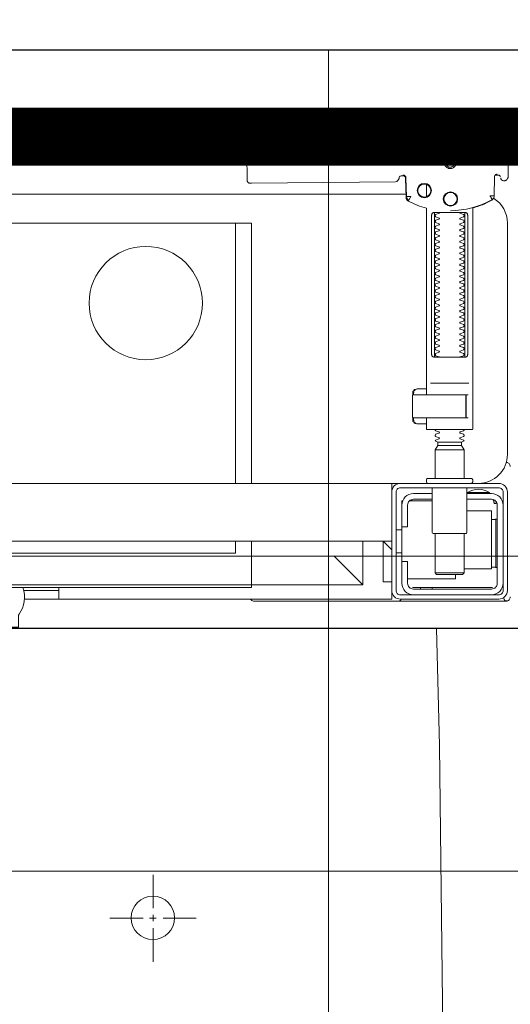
# Model space of a CAD drawing. Header units: millimetres. Extents: x 28291 to 177760, y -399809 to -170937.
# Tile 155 of 256: x 51629 to 51646, y -194685 to -194651. Entities that reach past the tile are written whole.
import ezdxf

# ---------------------------------------------------------------- set-up
doc = ezdxf.new("R2010")
doc.units = ezdxf.units.MM
doc.linetypes.add('CARKOVANA', pattern=[7.5, 5, -2.5])
doc.linetypes.add('HIDDEN2', pattern=[4.7625, 3.175, -1.5875])
doc.layers.get('0').update_dxf_attribs({"lineweight": 0})
for name, color, linetype, lineweight in [('!! 0_ Istn-sciany', 3, 'Continuous', 30), ('!! 2_POSADZKI COKOŁY', 170, 'Continuous', 0), ('!! 2_posadzki gres sanit 2', 244, 'Continuous', 9), ('!! 2_wypos-sanitarne', 240, 'Continuous', 9), ('!! wymiary osi', 250, 'Continuous', 9)]:
    doc.layers.add(name, color=color, linetype=linetype, lineweight=lineweight)
doc.layers.add('!! 1_Wyburzenia', color=252, linetype='CARKOVANA', lineweight=13, true_color=0x696969)
doc.layers.add('!! 2 ZABUDOWA GK-MDF', color=7, linetype='Continuous', lineweight=13, true_color=0x7a7a7a)
doc.layers.add('!! 2_WYBURZENIA DO REMONTU', color=7, linetype='Continuous', lineweight=0, true_color=0x4d4d4d, plot=False)
doc.layers.add('!!_@ wypos sanit nd', color=7, linetype='Continuous', lineweight=0, plot=False)
doc.styles.add('TXT', font='simplex.shx')
doc.dimstyles.new('DIM50', dxfattribs={"dimscale": 5, "dimtxt": 2.5, "dimasz": 1.5, "dimexe": 0, "dimexo": 0, "dimgap": 0.5, "dimtad": 1, "dimdec": 4, "dimrnd": 0.5, "dimdsep": 46, "dimtxsty": 'TXT', "dimblk1": 'TICK1', "dimblk2": 'TICK1', "dimsah": 1, "dimcen": 0, "dimse1": 1, "dimse2": 1, "dimclrd": 1, "dimclre": 7, "dimclrt": 9, "dimadec": 0, "dimazin": 0, "dimtfac": 1, "dimtdec": 4, "dimtmove": 2, "dimatfit": 3, "dimldrblk": 'TICK1', "dimfxl": 1, "dimtolj": 1, "dimarcsym": 0})

# ---------------------------------------------------------------- blocks, each defined once
blk = doc.blocks.new('A$C351F644B')
for p, q in [((13.073, 19.983), (-13.073, 19.983)), ((-20, 17.5), (20, 17.5)), ((20, 0), (-20, 0))]:
    blk.add_line(p, q)
blk.add_circle((0, 8.75), 1.959)
blk = doc.blocks.new('A$Cff2eaf8b')
for points in [[(0.19864, 0.08252), (0.11173, 0.08169)], [(0.20013, 0.08252), (0.20025, 0.07353)], [(0.16386, 0.07389), (0.16409, 0.07384), (0.16425, 0.07378), (0.1644, 0.07368), (0.16452, 0.07356), (0.16463, 0.07342), (0.16471, 0.07326), (0.16476, 0.07309), (0.16478, 0.07292), (0.16496, 0.06636), (0.16497, 0.06624), (0.16498, 0.06614), (0.165, 0.06604), (0.16503, 0.06594), (0.16507, 0.06584), (0.16511, 0.06575), (0.16516, 0.06566), (0.16521, 0.06557), (0.16527, 0.06549), (0.16534, 0.0654), (0.16542, 0.06533), (0.1655, 0.06526), (0.16558, 0.06519), (0.16567, 0.06513), (0.16576, 0.06508), (0.16651, 0.0647), (0.16726, 0.06433), (0.16803, 0.06399), (0.16881, 0.06367), (0.1696, 0.06337), (0.17039, 0.06309), (0.17119, 0.06284), (0.172, 0.0626), (0.172, -0.00186)], [(0.1651, 0.06653), (0.16492, 0.07312), (0.1649, 0.07329), (0.16485, 0.07345), (0.16478, 0.07361), (0.16467, 0.07374), (0.16455, 0.07386), (0.16441, 0.07396), (0.16425, 0.07403), (0.16409, 0.07408), (0.16391, 0.07409)], [(0.19757, 0.07355), (0.19749, 0.07368), (0.19738, 0.0738), (0.19726, 0.0739), (0.19713, 0.07399), (0.19698, 0.07405), (0.19683, 0.07408), (0.19667, 0.07409), (0.19577, 0.07408)], [(0.172, 0.07087), (0.172, 0.06656)], [(0.16493, 0.0675), (-0.16477, 0.0675)], [(0.17483, 0.06014), (0.17483, 0.01214)], [(0.18523, 0.01214), (0.18523, 0.06014)], [(-0.11847, -0.0325), (-0.11847, 0.0575), (0.11153, 0.0575), (0.11153, -0.0325)], [(0.10602, 0.0575), (0.10602, -0.0325)], [(0.16811, -0.00015), (0.16776, -0.00056), (0.16776, -0.00022), (0.16779, -0.00011), (0.16786, -0.00004), (0.16797, 0), (0.1681, 0.00001), (0.16822, 0.00001), (0.16841, 0.00003), (0.16887, 0.00014), (0.172, 0.00014)], [(0.16848, 0.00006), (0.16856, 0.00012), (0.16876, 0.00014)], [(0.18662, 0.00214), (0.17345, 0.00214)], [(0.16732, -0.0019), (0.16732, -0.00074), (0.16736, -0.00062), (0.16746, -0.00054), (0.16767, -0.00049)], [(0.16751, -0.00165), (0.16754, -0.00139), (0.16766, -0.00086)], [(0.17371, -0.00186), (0.18481, -0.00186), (0.18637, -0.00186)], [(0.16767, -0.01124), (0.16755, -0.01122), (0.16746, -0.01119), (0.16737, -0.01112), (0.16732, -0.01098), (0.16732, -0.00983)], [(0.16766, -0.01087), (0.16754, -0.01033), (0.16751, -0.01008)], [(0.18558, -0.00986), (0.18637, -0.00986)], [(0.172, -0.01186), (0.16887, -0.01186), (0.16841, -0.01176), (0.16831, -0.01174), (0.16819, -0.01174), (0.16806, -0.01173), (0.16794, -0.01172), (0.16783, -0.01166), (0.16776, -0.01151), (0.16776, -0.01117), (0.16811, -0.01157)], [(0.16876, -0.01186), (0.16866, -0.01186), (0.16848, -0.01178)], [(0.1759, -0.0183), (0.1841, -0.0183)], [(0.1841, -0.01936), (0.1759, -0.01936)], [(0.185, -0.02092), (0.175, -0.02092)], [(0.19962, -0.02522), (0.19976, -0.02523), (0.19987, -0.02526), (0.20001, -0.0253)], [(-0.16, -0.0355), (-0.16, -0.0325), (0.16, -0.0325), (0.16, -0.0355)], [(0.16, -0.0485), (0.16, -0.0365)], [(0.1635, -0.0475), (0.1635, -0.04)], [(0.174, -0.0385), (0.16618, -0.0385)], [(0.167, -0.03806), (0.16693, -0.03815), (0.16687, -0.03825), (0.16681, -0.03837), (0.16675, -0.0385)], [(0.19499, -0.03806), (0.19506, -0.03814), (0.19512, -0.03823), (0.19517, -0.03833), (0.19521, -0.03842), (0.19525, -0.03853), (0.19528, -0.03863), (0.19531, -0.03874), (0.19533, -0.03885), (0.19535, -0.03896), (0.19537, -0.03907), (0.19538, -0.03917), (0.19539, -0.03927), (0.19537, -0.03937), (0.19547, -0.0394), (0.19557, -0.0394), (0.19567, -0.0394), (0.19578, -0.0394), (0.19589, -0.0394), (0.19612, -0.0394), (0.19616, -0.0393), (0.19615, -0.03919), (0.19613, -0.03907), (0.19609, -0.03894), (0.19605, -0.03882), (0.19594, -0.03861)], [(0.186, -0.042), (0.1945, -0.042), (0.1945, -0.062), (0.185, -0.062)], [(0.19591, -0.04489), (0.19602, -0.04489), (0.19615, -0.04489), (0.19632, -0.04489), (0.1965, -0.04489)], [(0.1615, -0.0485), (0.1635, -0.0485)], [(0.175, -0.0498), (0.175, -0.06346), (0.1755, -0.06396), (0.1845, -0.06396), (0.185, -0.06346), (0.185, -0.0498)], [(0.16, -0.0555), (0.157, -0.0525), (0.16, -0.0525), (-0.16, -0.0525), (-0.157, -0.0525), (-0.16, -0.0555)], [(0.10602, -0.0525), (0.10602, -0.05658), (-0.11847, -0.05658)], [(0.11153, -0.0525), (0.11153, -0.0675), (0.15, -0.0675)], [(0.14, -0.0575), (0.15, -0.0675), (0.15, -0.0525)], [(0.16, -0.0665), (0.157, -0.0665), (0.157, -0.0525)], [(0.1615, -0.0565), (0.1635, -0.0565)], [(0.1655, -0.0655), (0.182, -0.0655), (0.182, -0.06396)], [(0.185, -0.06346), (0.175, -0.06346)], [(0.1965, -0.06151), (0.19632, -0.06151), (0.19615, -0.06151), (0.19602, -0.06151), (0.19591, -0.06151)], [(0.03283, -0.0695), (0.045, -0.0695)], [(0.16, -0.0695), (0.16, -0.0725), (0.03305, -0.0725)], [(0.045, -0.0685), (0.045, -0.0725)], [(0.16721, -0.0685), (0.19466, -0.0685), (0.19478, -0.0685)], [(0.17, -0.069), (0.17, -0.0685)], [(0.174, -0.069), (0.174, -0.0685)]]:
    blk.add_lwpolyline(points)
for points in [[(0.16424, 0.07378), (0.16327, 0.07377), (0.16304, 0.07374), (0.16282, 0.07366), (0.16262, 0.07353), (0.16265, 0.07357), (0.16258, 0.07337), (0.16257, 0.07317, -0.157432), (0.16238, 0.07258), (0.1621, 0.07218, -0.241147), (0.16129, 0.07175), (0.1115, 0.07128), (0.11133, 0.07127), (0.11119, 0.07127), (0.11107, 0.07127), (0.11094, 0.07128), (0.11078, 0.0713), (0.11062, 0.07135), (0.11047, 0.07143), (0.11033, 0.07153), (0.11022, 0.07165), (0.11012, 0.07179), (0.11005, 0.07194), (0.11001, 0.0721), (0.10999, 0.07227), (0.10995, 0.08127), (0.11022, 0.08166)], [(0.19647, 0.0744), (0.19626, 0.07438), (0.19604, 0.0743), (0.19585, 0.07417), (0.19566, 0.07396, 0.132231), (0.19551, 0.07346), (0.19546, 0.06691)], [(0.19768, 0.0731, 0.415336), (0.19869, 0.07211)], [(0.19885, 0.07212), (0.19898, 0.07212), (0.19912, 0.07213), (0.19927, 0.07216), (0.1994, 0.07222), (0.19953, 0.07229), (0.19965, 0.07238), (0.19975, 0.07248), (0.20007, 0.07294, 0.158481), (0.20025, 0.07353)], [(0.18031, 0.06175, 0.125713), (0.19466, 0.06556, 0.121439), (0.19519, 0.06605, -0.262119), (0.2, 0.0575), (0.2, -0.0225, -0.414214), (0.19, -0.0325), (0.18751, -0.0325, 0.405519), (0.188, -0.032), (0.188, -0.0313, 0.414214), (0.1875, -0.0308), (0.1725, -0.0308, 0.414214), (0.172, -0.0313), (0.172, -0.032, 0.405519), (0.17249, -0.0325, 0.001664), (0.15993, -0.0325)], [(0.172, -0.00986), (0.172, -0.01366, 0.414214), (0.1722, -0.01386), (0.18462, -0.01386), (0.1878, -0.01386, 0.414214), (0.188, -0.01366), (0.188, 0.06267), (0.18885, 0.06292), (0.18969, 0.06319), (0.19052, 0.0635), (0.19134, 0.06382), (0.19215, 0.06417), (0.19295, 0.06454), (0.19374, 0.06494), (0.19456, 0.06538), (0.19464, 0.06544), (0.19473, 0.0655), (0.19481, 0.06557), (0.19488, 0.06564), (0.19495, 0.06572), (0.19502, 0.06581)], [(0.17647, 0.01114, 0.182836), (0.17636, 0.01123), (0.17515, 0.01163, 0.050055), (0.175, 0.0119), (0.175, 0.01218, 0.050055), (0.17515, 0.01244), (0.17636, 0.01285, 0.719897), (0.17636, 0.01323), (0.17515, 0.01363, 0.050055), (0.175, 0.0139), (0.175, 0.01418, 0.050055), (0.17515, 0.01444), (0.17636, 0.01485, 0.719897), (0.17636, 0.01523), (0.17515, 0.01563, 0.050055), (0.175, 0.0159), (0.175, 0.01618, 0.050055), (0.17515, 0.01644), (0.17636, 0.01685, 0.719897), (0.17636, 0.01723), (0.17515, 0.01763, 0.050055), (0.175, 0.0179), (0.175, 0.01818, 0.050055), (0.17515, 0.01844), (0.17636, 0.01885, 0.719897), (0.17636, 0.01923), (0.17515, 0.01963, 0.050055), (0.175, 0.0199), (0.175, 0.02018, 0.050055), (0.17515, 0.02044), (0.17636, 0.02085, 0.719897), (0.17636, 0.02123), (0.17515, 0.02163, 0.050055), (0.175, 0.0219), (0.175, 0.02218, 0.050055), (0.17515, 0.02244), (0.17636, 0.02285, 0.719897), (0.17636, 0.02323), (0.17515, 0.02363, 0.050055), (0.175, 0.0239), (0.175, 0.02418, 0.050055), (0.17515, 0.02444), (0.17636, 0.02485, 0.719897), (0.17636, 0.02523), (0.17515, 0.02563, 0.050055), (0.175, 0.0259), (0.175, 0.02618, 0.050055), (0.17515, 0.02644), (0.17636, 0.02685, 0.719897), (0.17636, 0.02723), (0.17515, 0.02763, 0.050055), (0.175, 0.0279), (0.175, 0.02818, 0.050055), (0.17515, 0.02844), (0.17636, 0.02885, 0.719897), (0.17636, 0.02923), (0.17515, 0.02963, 0.050055), (0.175, 0.0299), (0.175, 0.03018, 0.050055), (0.17515, 0.03044), (0.17636, 0.03085, 0.719897), (0.17636, 0.03123), (0.17515, 0.03163, 0.050055), (0.175, 0.0319), (0.175, 0.03218, 0.050055), (0.17515, 0.03244), (0.17636, 0.03285, 0.719897), (0.17636, 0.03323), (0.17515, 0.03363, 0.050055), (0.175, 0.0339), (0.175, 0.03418, 0.050055), (0.17515, 0.03444), (0.17636, 0.03485, 0.719897), (0.17636, 0.03523), (0.17515, 0.03563, 0.050055), (0.175, 0.0359), (0.175, 0.03618, 0.050055), (0.17515, 0.03644), (0.17636, 0.03685, 0.719897), (0.17636, 0.03723), (0.17515, 0.03763, 0.050055), (0.175, 0.0379), (0.175, 0.03818, 0.050055), (0.17515, 0.03844), (0.17636, 0.03885, 0.719897), (0.17636, 0.03923), (0.17515, 0.03963, 0.050055), (0.175, 0.0399), (0.175, 0.04018, 0.050055), (0.17515, 0.04044), (0.17636, 0.04085, 0.719897), (0.17636, 0.04123), (0.17515, 0.04163, 0.050055), (0.175, 0.0419), (0.175, 0.04218, 0.050055), (0.17515, 0.04244), (0.17636, 0.04285, 0.719897), (0.17636, 0.04323), (0.17515, 0.04363, 0.050055), (0.175, 0.0439), (0.175, 0.04418, 0.050055), (0.17515, 0.04444), (0.17636, 0.04485, 0.719897), (0.17636, 0.04523), (0.17515, 0.04563, 0.050055), (0.175, 0.0459), (0.175, 0.04618, 0.050055), (0.17515, 0.04644), (0.17636, 0.04685, 0.719897), (0.17636, 0.04723), (0.17515, 0.04763, 0.050055), (0.175, 0.0479), (0.175, 0.04818, 0.050055), (0.17515, 0.04844), (0.17636, 0.04885, 0.719897), (0.17636, 0.04923), (0.17515, 0.04963, 0.050055), (0.175, 0.0499), (0.175, 0.05018, 0.050055), (0.17515, 0.05044), (0.17636, 0.05085, 0.719897), (0.17636, 0.05123), (0.17515, 0.05163, 0.050055), (0.175, 0.0519), (0.175, 0.05218, 0.050055), (0.17515, 0.05244), (0.17636, 0.05285, 0.719897), (0.17636, 0.05323), (0.17515, 0.05363, 0.050055), (0.175, 0.0539), (0.175, 0.05418, 0.050055), (0.17515, 0.05444), (0.17636, 0.05485, 0.719897), (0.17636, 0.05523), (0.17515, 0.05563, 0.050055), (0.175, 0.0559), (0.175, 0.05618, 0.050055), (0.17515, 0.05644), (0.17636, 0.05685, 0.719897), (0.17636, 0.05723), (0.17515, 0.05763, 0.050055), (0.175, 0.0579), (0.175, 0.05818, 0.050055), (0.17515, 0.05844), (0.17636, 0.05885, 0.719897), (0.17636, 0.05923), (0.17515, 0.05963, 0.050055), (0.175, 0.0599), (0.175, 0.06018, 0.050055), (0.17515, 0.06044), (0.17636, 0.06085, 0.474594), (0.17647, 0.06114)], [(0.18353, 0.06114, 0.474594), (0.18364, 0.06085), (0.18485, 0.06044, 0.050055), (0.185, 0.06018), (0.185, 0.0599, 0.050055), (0.18485, 0.05963), (0.18364, 0.05923, 0.719897), (0.18364, 0.05885), (0.18485, 0.05844, 0.050055), (0.185, 0.05818), (0.185, 0.0579, 0.050055), (0.18485, 0.05763), (0.18364, 0.05723, 0.719897), (0.18364, 0.05685), (0.18485, 0.05644, 0.050055), (0.185, 0.05618), (0.185, 0.0559, 0.050055), (0.18485, 0.05563), (0.18364, 0.05523, 0.719897), (0.18364, 0.05485), (0.18485, 0.05444, 0.050055), (0.185, 0.05418), (0.185, 0.0539, 0.050055), (0.18485, 0.05363), (0.18364, 0.05323, 0.719897), (0.18364, 0.05285), (0.18485, 0.05244, 0.050055), (0.185, 0.05218), (0.185, 0.0519, 0.050055), (0.18485, 0.05163), (0.18364, 0.05123, 0.719897), (0.18364, 0.05085), (0.18485, 0.05044, 0.050055), (0.185, 0.05018), (0.185, 0.0499, 0.050055), (0.18485, 0.04963), (0.18364, 0.04923, 0.719897), (0.18364, 0.04885), (0.18485, 0.04844, 0.050055), (0.185, 0.04818), (0.185, 0.0479, 0.050055), (0.18485, 0.04763), (0.18364, 0.04723, 0.719897), (0.18364, 0.04685), (0.18485, 0.04644, 0.050055), (0.185, 0.04618), (0.185, 0.0459, 0.050055), (0.18485, 0.04563), (0.18364, 0.04523, 0.719897), (0.18364, 0.04485), (0.18485, 0.04444, 0.050055), (0.185, 0.04418), (0.185, 0.0439, 0.050055), (0.18485, 0.04363), (0.18364, 0.04323, 0.719897), (0.18364, 0.04285), (0.18485, 0.04244, 0.050055), (0.185, 0.04218), (0.185, 0.0419, 0.050055), (0.18485, 0.04163), (0.18364, 0.04123, 0.719897), (0.18364, 0.04085), (0.18485, 0.04044, 0.050055), (0.185, 0.04018), (0.185, 0.0399, 0.050055), (0.18485, 0.03963), (0.18364, 0.03923, 0.719897), (0.18364, 0.03885), (0.18485, 0.03844, 0.050055), (0.185, 0.03818), (0.185, 0.0379, 0.050055), (0.18485, 0.03763), (0.18364, 0.03723, 0.719897), (0.18364, 0.03685), (0.18485, 0.03644, 0.050055), (0.185, 0.03618), (0.185, 0.0359, 0.050055), (0.18485, 0.03563), (0.18364, 0.03523, 0.719897), (0.18364, 0.03485), (0.18485, 0.03444, 0.050055), (0.185, 0.03418), (0.185, 0.0339, 0.050055), (0.18485, 0.03363), (0.18364, 0.03323, 0.719897), (0.18364, 0.03285), (0.18485, 0.03244, 0.050055), (0.185, 0.03218), (0.185, 0.0319, 0.050055), (0.18485, 0.03163), (0.18364, 0.03123, 0.719897), (0.18364, 0.03085), (0.18485, 0.03044, 0.050055), (0.185, 0.03018), (0.185, 0.0299, 0.050055), (0.18485, 0.02963), (0.18364, 0.02923, 0.719897), (0.18364, 0.02885), (0.18485, 0.02844, 0.050055), (0.185, 0.02818), (0.185, 0.0279, 0.050055), (0.18485, 0.02763), (0.18364, 0.02723, 0.719897), (0.18364, 0.02685), (0.18485, 0.02644, 0.050055), (0.185, 0.02618), (0.185, 0.0259, 0.050055), (0.18485, 0.02563), (0.18364, 0.02523, 0.719897), (0.18364, 0.02485), (0.18485, 0.02444, 0.050055), (0.185, 0.02418), (0.185, 0.0239, 0.050055), (0.18485, 0.02363), (0.18364, 0.02323, 0.719897), (0.18364, 0.02285), (0.18485, 0.02244, 0.050055), (0.185, 0.02218), (0.185, 0.0219, 0.050055), (0.18485, 0.02163), (0.18364, 0.02123, 0.719897), (0.18364, 0.02085), (0.18485, 0.02044, 0.050055), (0.185, 0.02018), (0.185, 0.0199, 0.050055), (0.18485, 0.01963), (0.18364, 0.01923, 0.719897), (0.18364, 0.01885), (0.18485, 0.01844, 0.050055), (0.185, 0.01818), (0.185, 0.0179, 0.050055), (0.18485, 0.01763), (0.18364, 0.01723, 0.719897), (0.18364, 0.01685), (0.18485, 0.01644, 0.050055), (0.185, 0.01618), (0.185, 0.0159, 0.050055), (0.18485, 0.01563), (0.18364, 0.01523, 0.719897), (0.18364, 0.01485), (0.18485, 0.01444, 0.050055), (0.185, 0.01418), (0.185, 0.0139, 0.050055), (0.18485, 0.01363), (0.18364, 0.01323, 0.719897), (0.18364, 0.01285), (0.18485, 0.01244, 0.050055), (0.185, 0.01218), (0.185, 0.0119, 0.050055), (0.18485, 0.01163), (0.18364, 0.01123, 0.182836), (0.18353, 0.01114)], [(0.18575, -0.00966), (0.18575, -0.00207), (0.18572, -0.00196), (0.18564, -0.00189), (0.18554, -0.00186), (0.18565, -0.00188), (0.18573, -0.00194), (0.18577, -0.00204), (0.18577, -0.00966), (0.18574, -0.00977), (0.18566, -0.00984), (0.18547, -0.00986), (0.18558, -0.00981), (0.18563, -0.00966), (0.18563, -0.00206), (0.18557, -0.00191), (0.18547, -0.00186), (0.16743, -0.00186, 0.414214), (0.16723, -0.00206), (0.16723, -0.00966, 0.414214), (0.16743, -0.00986), (0.18547, -0.00986)], [(0.18555, -0.00986, 0.414213), (0.18575, -0.00966), (0.18575, -0.00207), (0.18575, -0.00966), (0.18572, -0.00977), (0.18564, -0.00984), (0.18554, -0.00986)], [(0.175, -0.01382), (0.175, -0.01406, -0.050055), (0.17515, -0.01432), (0.17636, -0.01473, -0.719897), (0.17636, -0.01511), (0.17515, -0.01552, -0.050055), (0.175, -0.01578), (0.175, -0.01606, -0.050055), (0.17515, -0.01632), (0.17636, -0.01673, -0.719897), (0.17636, -0.01711), (0.17515, -0.01752, -0.050055), (0.175, -0.01778), (0.1759, -0.0183), (0.1759, -0.01936), (0.175, -0.02092), (0.175, -0.0308)], [(0.185, -0.01382), (0.185, -0.01406, 0.050055), (0.18485, -0.01432), (0.18364, -0.01473, 0.719897), (0.18364, -0.01511), (0.18485, -0.01552, 0.050055), (0.185, -0.01578), (0.185, -0.01606, 0.050055), (0.18485, -0.01632), (0.18364, -0.01673, 0.719897), (0.18364, -0.01711), (0.18485, -0.01752, 0.050055), (0.185, -0.01778), (0.1841, -0.0183), (0.1841, -0.01936), (0.185, -0.02092), (0.185, -0.0308)], [(0.2001, -0.02534, 0.126559), (0.19961, -0.02525)], [(0.20099, -0.02671, 0.198909), (0.20055, -0.02564, 0.091301), (0.2001, -0.02534)], [(0.174, -0.034), (0.174, -0.0493, 0.414214), (0.1745, -0.0498), (0.1855, -0.0498, 0.414214), (0.186, -0.0493), (0.186, -0.034)], [(0.16379, -0.0385), (0.1635, -0.0385), (0.1635, -0.04, -0.414214), (0.1675, -0.036), (0.174, -0.036)], [(0.19375, -0.03562, 0.119096), (0.19, -0.03454, 0.119096), (0.18625, -0.03562)], [(0.19375, -0.036), (0.19375, -0.03562), (0.18625, -0.03562), (0.18625, -0.036), (0.1945, -0.036, -0.414214), (0.1985, -0.04)], [(0.174, -0.038), (0.1675, -0.038, 0.414214), (0.1655, -0.04), (0.1655, -0.0475), (0.1635, -0.0475), (0.1635, -0.067, 0.414214), (0.1675, -0.071)], [(0.1635, -0.0595), (0.1655, -0.0595), (0.1655, -0.067, 0.414214), (0.1675, -0.069), (0.1945, -0.069, 0.414214), (0.1965, -0.067), (0.1965, -0.04, 0.414214), (0.1945, -0.038), (0.186, -0.038)], [(0.1945, -0.04497), (0.19515, -0.04496), (0.19542, -0.04496), (0.1956, -0.04496), (0.19566, -0.04496, 0.116465), (0.19589, -0.0449), (0.196, -0.04485), (0.196, -0.06155), (0.19589, -0.0615, 0.116465), (0.19566, -0.06144), (0.19542, -0.06144), (0.19515, -0.06144), (0.1945, -0.06143)], [(0.1945, -0.071, 0.414214), (0.1985, -0.067)], [(-0.04, -0.0685), (-0.03255, -0.0685, 0.236962), (-0.03118, -0.07775, -0.154353), (-0.031, -0.07832), (-0.031, -0.08218), (0.031, -0.08218), (0.031, -0.07832, -0.154353), (0.03118, -0.07775, 0.236962), (0.03255, -0.0685), (0.04, -0.0685)], [(0.11124, -0.0725), (0.11142, -0.07274), (0.11165, -0.07293), (0.11192, -0.07308), (0.1122, -0.07317), (0.1125, -0.0732), (0.1623, -0.0732, 0.326231), (0.16325, -0.0725)], [(0.1987, -0.07216, 0.000114), (0.1987, -0.07216, 0.517015), (0.20003, -0.07309), (0.19993, -0.07313), (0.19983, -0.07315), (0.19971, -0.07318), (0.19958, -0.07319), (0.19948, -0.07319), (0.19903, -0.07319), (0.19841, -0.07319), (0.19771, -0.07319), (0.16427, -0.07319), (0.16392, -0.07319), (0.16356, -0.07319), (0.16323, -0.07319), (0.16293, -0.07319), (0.16269, -0.07319), (0.16249, -0.07319), (0.16236, -0.07319)], [(0.2001, -0.07306, 0.091301), (0.20055, -0.07276, 0.198909), (0.20099, -0.0717)]]:
    blk.add_lwpolyline(points, format="xyb")
for points in [[(0.18024, 0.0763), (0.18044, 0.07631), (0.18064, 0.07634), (0.18083, 0.07639), (0.18102, 0.07646), (0.1812, 0.07655), (0.18138, 0.07665), (0.18154, 0.07677), (0.18168, 0.07691), (0.18182, 0.07706), (0.18193, 0.07722), (0.18204, 0.0774), (0.18212, 0.07758), (0.18219, 0.07777), (0.18223, 0.07796), (0.18226, 0.07816), (0.18227, 0.07836), (0.18226, 0.07857), (0.18223, 0.07876), (0.18217, 0.07896), (0.18211, 0.07915), (0.18202, 0.07933), (0.18191, 0.0795), (0.18179, 0.07966), (0.18165, 0.07981), (0.1815, 0.07994), (0.18134, 0.08006), (0.18117, 0.08016), (0.18099, 0.08024), (0.1808, 0.08031), (0.1806, 0.08036), (0.1804, 0.08038), (0.1802, 0.08039), (0.18, 0.08038), (0.1798, 0.08035), (0.17961, 0.0803), (0.17942, 0.08023), (0.17924, 0.08014), (0.17907, 0.08004), (0.17891, 0.07992), (0.17876, 0.07978), (0.17863, 0.07963), (0.17851, 0.07947), (0.17841, 0.07929), (0.17832, 0.07911), (0.17826, 0.07892), (0.17821, 0.07872), (0.17818, 0.07853), (0.17817, 0.07832), (0.17819, 0.07812), (0.17822, 0.07793), (0.17827, 0.07773), (0.17834, 0.07754), (0.17842, 0.07736), (0.17853, 0.07719), (0.17865, 0.07703), (0.17879, 0.07688), (0.17894, 0.07675), (0.1791, 0.07663), (0.17927, 0.07653), (0.17946, 0.07645), (0.17965, 0.07638), (0.17984, 0.07633), (0.18004, 0.07631)], [(0.18023, 0.07679), (0.18038, 0.0768), (0.18053, 0.07682), (0.18068, 0.07686), (0.18082, 0.07691), (0.18096, 0.07698), (0.18109, 0.07706), (0.18121, 0.07715), (0.18132, 0.07725), (0.18143, 0.07737), (0.18151, 0.07749), (0.18159, 0.07762), (0.18166, 0.07776), (0.18171, 0.0779), (0.18174, 0.07805), (0.18176, 0.0782), (0.18177, 0.07835), (0.18176, 0.0785), (0.18174, 0.07866), (0.1817, 0.0788), (0.18164, 0.07895), (0.18158, 0.07908), (0.1815, 0.07921), (0.18141, 0.07933), (0.1813, 0.07944), (0.18119, 0.07955), (0.18107, 0.07964), (0.18093, 0.07971), (0.1808, 0.07978), (0.18065, 0.07983), (0.18051, 0.07986), (0.18036, 0.07988), (0.1802, 0.07989), (0.18005, 0.07988), (0.1799, 0.07986), (0.17975, 0.07982), (0.17961, 0.07976), (0.17947, 0.0797), (0.17935, 0.07962), (0.17922, 0.07953), (0.17911, 0.07942), (0.17901, 0.07931), (0.17892, 0.07919), (0.17884, 0.07906), (0.17878, 0.07892), (0.17873, 0.07877), (0.1787, 0.07863), (0.17867, 0.07848), (0.17867, 0.07832), (0.17868, 0.07817), (0.1787, 0.07802), (0.17874, 0.07787), (0.17879, 0.07773), (0.17886, 0.07759), (0.17894, 0.07746), (0.17903, 0.07734), (0.17913, 0.07723), (0.17925, 0.07713), (0.17937, 0.07704), (0.1795, 0.07696), (0.17964, 0.0769), (0.17978, 0.07685), (0.17993, 0.07682), (0.18008, 0.07679)], [(0.16587, 0.06536), (0.16582, 0.06538), (0.16577, 0.06542), (0.16573, 0.06545), (0.16568, 0.06549), (0.16563, 0.06553), (0.16558, 0.06558), (0.16553, 0.06563), (0.16548, 0.06568), (0.16544, 0.06573), (0.1654, 0.06579), (0.16536, 0.06585), (0.16532, 0.06591), (0.16529, 0.06597), (0.16526, 0.06603), (0.16523, 0.0661), (0.16521, 0.06616), (0.16519, 0.06623), (0.16517, 0.06629), (0.16515, 0.06636), (0.16514, 0.06642), (0.16514, 0.06648), (0.16513, 0.06654), (0.16513, 0.06659), (0.16518, 0.06661), (0.16643, 0.06666), (0.16648, 0.06666), (0.16654, 0.06666), (0.16659, 0.06668), (0.16664, 0.06665), (0.16661, 0.06661), (0.16658, 0.06656), (0.16655, 0.06651), (0.16652, 0.06645), (0.16594, 0.06536)], [(0.18533, 0.06114), (0.18541, 0.06113), (0.1855, 0.06112), (0.18559, 0.06111), (0.18567, 0.06108), (0.18575, 0.06105), (0.18583, 0.06101), (0.18591, 0.06096), (0.18597, 0.0609), (0.18604, 0.06084), (0.18609, 0.06076), (0.18615, 0.06068), (0.18619, 0.06058), (0.18623, 0.06048), (0.18625, 0.06037), (0.18627, 0.06025), (0.18628, 0.06014), (0.18628, 0.01214), (0.18627, 0.01202), (0.18625, 0.01191), (0.18623, 0.0118), (0.18619, 0.01169), (0.18615, 0.0116), (0.18609, 0.01151), (0.18604, 0.01144), (0.18597, 0.01137), (0.18591, 0.01131), (0.18583, 0.01126), (0.18575, 0.01122), (0.18567, 0.01119), (0.18559, 0.01117), (0.1855, 0.01115), (0.18541, 0.01114), (0.18533, 0.01114), (0.17475, 0.01114), (0.17466, 0.01114), (0.17457, 0.01115), (0.17449, 0.01117), (0.1744, 0.01119), (0.17432, 0.01122), (0.17424, 0.01126), (0.17416, 0.01131), (0.17409, 0.01137), (0.17403, 0.01144), (0.17397, 0.01151), (0.17392, 0.0116), (0.17387, 0.01169), (0.17384, 0.0118), (0.17381, 0.01191), (0.17379, 0.01202), (0.17379, 0.01214), (0.17379, 0.06014), (0.17379, 0.06025), (0.17381, 0.06037), (0.17384, 0.06048), (0.17387, 0.06058), (0.17392, 0.06068), (0.17397, 0.06076), (0.17403, 0.06084), (0.17409, 0.0609), (0.17416, 0.06096), (0.17424, 0.06101), (0.17432, 0.06105), (0.1744, 0.06108), (0.17449, 0.06111), (0.17457, 0.06112), (0.17466, 0.06113), (0.17475, 0.06114)], [(-0.11847, -0.0685), (0.11153, -0.0685), (0.11153, -0.0675), (-0.11847, -0.0675)]]:
    blk.add_lwpolyline(points, close=True)
for points in [[(0.19546, 0.0669), (0.19546, 0.0669), (0.19546, 0.0669), (0.19546, 0.06691), (0.19546, 0.06691), (0.19546, 0.06691), (0.19546, 0.06691), (0.19546, 0.06691), (0.19546, 0.06691), (0.19546, 0.06691), (0.19546, 0.06691), (0.19546, 0.06691), (0.19546, 0.06691), (0.19546, 0.06691), (0.19546, 0.06691), (0.19546, 0.06691), (0.19546, 0.06691), (0.19546, 0.06691), (0.19546, 0.06691), (0.19546, 0.06691), (0.19546, 0.0669), (0.19546, 0.0669), (0.19546, 0.0669), (0.19546, 0.0669), (0.19546, 0.0669), (0.19546, 0.0669), (0.19546, 0.0669), (0.19546, 0.0669), (0.19546, 0.0669), (0.19546, 0.0669), (0.19546, 0.0669), (0.19546, 0.0669), (0.19546, 0.0669), (0.19546, 0.0669), (0.19546, 0.0669), (0.19546, 0.0669), (0.19545, 0.0669), (0.19545, 0.06691), (0.19545, 0.06691), (0.19545, 0.06691), (0.19545, 0.06691), (0.19545, 0.06691), (0.19545, 0.06691), (0.19545, 0.06691), (0.19545, 0.06691), (0.19544, 0.06691), (0.19544, 0.06691), (0.19544, 0.0669), (0.19544, 0.0669), (0.19544, 0.0669), (0.19543, 0.0669), (0.19543, 0.0669), (0.19543, 0.0669), (0.19543, 0.0669), (0.19543, 0.0669), (0.19543, 0.0669), (0.19543, 0.0669), (0.19542, 0.0669), (0.19542, 0.0669), (0.19542, 0.0669), (0.19542, 0.0669), (0.19542, 0.0669), (0.19541, 0.0669), (0.19541, 0.0669), (0.19541, 0.0669), (0.19541, 0.0669), (0.19541, 0.0669), (0.1954, 0.0669), (0.1954, 0.0669), (0.1954, 0.0669), (0.19539, 0.0669), (0.19539, 0.0669), (0.19539, 0.0669), (0.19537, 0.06691), (0.19537, 0.06691), (0.19537, 0.06691), (0.19536, 0.06691), (0.19536, 0.06691), (0.19535, 0.06691), (0.19535, 0.06691), (0.19534, 0.06691), (0.19534, 0.06691), (0.19533, 0.06691), (0.19533, 0.06691), (0.19532, 0.06691), (0.19532, 0.06691), (0.19531, 0.06691), (0.19531, 0.06691), (0.1953, 0.06691), (0.19529, 0.06691), (0.19529, 0.06691), (0.19528, 0.06691), (0.19527, 0.06691), (0.19527, 0.06691), (0.19526, 0.06691), (0.19525, 0.06691), (0.19524, 0.06691), (0.19523, 0.06691), (0.19523, 0.06691), (0.19522, 0.06691), (0.19521, 0.06691), (0.1952, 0.06691), (0.19519, 0.06691), (0.19518, 0.06691), (0.19517, 0.06691), (0.19516, 0.06691), (0.19515, 0.06691), (0.19514, 0.06691), (0.19513, 0.06691), (0.19512, 0.06691), (0.19511, 0.06691), (0.1951, 0.06691), (0.19509, 0.06691), (0.19508, 0.06691), (0.19507, 0.06691), (0.19506, 0.06691), (0.19505, 0.06691), (0.19504, 0.06691), (0.19503, 0.06691), (0.19502, 0.06691), (0.19501, 0.06691), (0.19499, 0.06691), (0.19498, 0.06691), (0.19497, 0.06691), (0.19496, 0.06691), (0.19495, 0.06691), (0.19494, 0.06692), (0.19492, 0.06692), (0.19491, 0.06692), (0.1949, 0.06692), (0.19489, 0.06692), (0.19487, 0.06692), (0.19486, 0.06692), (0.19485, 0.06692), (0.19484, 0.06692), (0.19482, 0.06692), (0.19481, 0.06692), (0.19469, 0.06692), (0.19464, 0.06692), (0.19459, 0.06692), (0.19456, 0.06692), (0.19453, 0.06692), (0.19451, 0.06692), (0.19448, 0.06692), (0.19445, 0.06692), (0.19443, 0.06692), (0.1944, 0.06692), (0.19438, 0.06692), (0.19435, 0.06692), (0.19433, 0.06692), (0.1943, 0.06692), (0.19428, 0.06692), (0.19427, 0.06692), (0.19425, 0.06692), (0.19423, 0.06692), (0.19422, 0.06692), (0.19421, 0.06692), (0.19419, 0.06692), (0.19418, 0.06692), (0.19418, 0.06692), (0.19417, 0.06692), (0.19416, 0.06692), (0.19416, 0.06692), (0.19415, 0.06692), (0.19415, 0.06693), (0.19414, 0.06693), (0.19414, 0.06693), (0.19413, 0.06693), (0.19413, 0.06693), (0.19412, 0.06693), (0.19412, 0.06693), (0.19411, 0.06693), (0.19411, 0.06693), (0.19411, 0.06692), (0.1941, 0.06692), (0.1941, 0.06692), (0.1941, 0.06692), (0.19409, 0.06692), (0.19409, 0.06692), (0.19409, 0.06692), (0.19408, 0.06692), (0.19408, 0.06692), (0.19408, 0.06692), (0.19407, 0.06692), (0.19407, 0.06692), (0.19406, 0.06692), (0.19406, 0.06692), (0.19406, 0.06692), (0.19406, 0.06692), (0.19405, 0.06692), (0.19405, 0.06692), (0.19405, 0.06692), (0.19405, 0.06692), (0.19404, 0.06693), (0.19404, 0.06693), (0.19404, 0.06693), (0.19403, 0.06693), (0.19403, 0.06693), (0.19402, 0.06693), (0.19402, 0.06694), (0.19402, 0.06694), (0.19401, 0.06694), (0.19401, 0.06694), (0.19401, 0.06694), (0.194, 0.06694), (0.194, 0.06694), (0.194, 0.06694), (0.194, 0.06694), (0.194, 0.06694), (0.194, 0.06694), (0.19399, 0.06694), (0.19399, 0.06694), (0.19399, 0.06694), (0.19399, 0.06694), (0.19399, 0.06694), (0.19399, 0.06694), (0.19399, 0.06694), (0.19398, 0.06694), (0.19398, 0.06694), (0.19398, 0.06694), (0.19398, 0.06693), (0.19398, 0.06693), (0.19397, 0.06693), (0.19397, 0.06693), (0.19397, 0.06693), (0.19397, 0.06693), (0.19397, 0.06692), (0.19397, 0.06692), (0.19397, 0.06692), (0.19397, 0.06692), (0.19397, 0.06692), (0.19397, 0.06691), (0.19397, 0.06691), (0.19397, 0.06691), (0.19397, 0.06691), (0.19397, 0.0669), (0.19397, 0.0669), (0.19397, 0.0669), (0.19397, 0.0669), (0.19397, 0.0669), (0.19397, 0.06689), (0.19397, 0.06689), (0.19397, 0.06689), (0.19397, 0.06689), (0.19397, 0.06689), (0.19397, 0.06688), (0.19397, 0.06688), (0.19398, 0.06688), (0.19398, 0.06688), (0.19398, 0.06688), (0.19398, 0.06687), (0.19399, 0.06687), (0.19399, 0.06687), (0.19399, 0.06687), (0.194, 0.06686), (0.194, 0.06686), (0.19401, 0.06685), (0.19401, 0.06685), (0.19401, 0.06685), (0.19402, 0.06684), (0.19402, 0.06684), (0.19402, 0.06684), (0.19402, 0.06683), (0.19403, 0.06683), (0.19403, 0.06683), (0.19403, 0.06682), (0.19403, 0.06682), (0.19403, 0.06682), (0.19403, 0.06681), (0.19403, 0.06681), (0.19404, 0.06681), (0.19404, 0.06681), (0.19404, 0.0668), (0.19404, 0.0668), (0.19404, 0.0668), (0.19404, 0.06679), (0.19405, 0.06679), (0.19405, 0.06679), (0.19405, 0.06678), (0.19405, 0.06678), (0.19405, 0.06677), (0.19406, 0.06677), (0.19406, 0.06677), (0.19406, 0.06676), (0.19406, 0.06676), (0.19407, 0.06675), (0.19407, 0.06675), (0.19407, 0.06674), (0.19408, 0.06673), (0.19408, 0.06672), (0.19409, 0.06671), (0.1941, 0.0667), (0.1941, 0.06669), (0.19411, 0.06668), (0.19412, 0.06666), (0.19414, 0.06663), (0.19416, 0.06659), (0.19418, 0.06655), (0.19419, 0.06653), (0.1942, 0.06652), (0.19421, 0.0665), (0.19422, 0.06648), (0.19423, 0.06646), (0.19433, 0.06627), (0.19434, 0.06626), (0.19435, 0.06624), (0.19436, 0.06622), (0.19437, 0.06621), (0.19438, 0.06619), (0.19439, 0.06618), (0.1944, 0.06616), (0.1944, 0.06614), (0.19441, 0.06613), (0.19442, 0.06611), (0.19443, 0.0661), (0.19444, 0.06608), (0.19445, 0.06607), (0.19445, 0.06605), (0.19446, 0.06604), (0.19447, 0.06603), (0.19448, 0.06601), (0.19448, 0.066), (0.19449, 0.06598), (0.1945, 0.06597), (0.19451, 0.06596), (0.19451, 0.06595), (0.19452, 0.06593), (0.19453, 0.06592), (0.19453, 0.06591), (0.19454, 0.0659), (0.19455, 0.06588), (0.19455, 0.06587), (0.19456, 0.06586), (0.19457, 0.06585), (0.19457, 0.06584), (0.19458, 0.06583), (0.19458, 0.06582), (0.19459, 0.06581), (0.19459, 0.0658), (0.1946, 0.06579), (0.1946, 0.06578), (0.19461, 0.06577), (0.19461, 0.06576), (0.19462, 0.06575), (0.19462, 0.06574), (0.19463, 0.06573), (0.19463, 0.06572), (0.19464, 0.06572), (0.19464, 0.06571), (0.19464, 0.0657), (0.19465, 0.06569), (0.19465, 0.06569), (0.19466, 0.06568), (0.19466, 0.06567), (0.19466, 0.06567), (0.19467, 0.06566), (0.19467, 0.06566), (0.19467, 0.06565), (0.19467, 0.06565), (0.19468, 0.06564), (0.19468, 0.06564), (0.19468, 0.06564), (0.19468, 0.06563), (0.19468, 0.06563), (0.19468, 0.06563), (0.19468, 0.06563), (0.19468, 0.06563), (0.19468, 0.06562), (0.19469, 0.06562), (0.19469, 0.06562), (0.19469, 0.06562), (0.19469, 0.06562), (0.19469, 0.06562), (0.19469, 0.06562), (0.19469, 0.06561), (0.19469, 0.06561), (0.19469, 0.06561), (0.19469, 0.06561), (0.19469, 0.06561), (0.19469, 0.06561), (0.19469, 0.06561), (0.19469, 0.06561), (0.19469, 0.06561), (0.19469, 0.06561), (0.19469, 0.06561), (0.19469, 0.06561), (0.19469, 0.06561), (0.19469, 0.06561), (0.19469, 0.06561), (0.19469, 0.06561), (0.19469, 0.0656), (0.19469, 0.0656), (0.19469, 0.0656), (0.19469, 0.0656), (0.19469, 0.0656), (0.19469, 0.0656), (0.19468, 0.0656), (0.19468, 0.0656), (0.19468, 0.0656), (0.19468, 0.0656), (0.19468, 0.0656), (0.19468, 0.0656), (0.19468, 0.0656), (0.19469, 0.0656), (0.19469, 0.0656), (0.19469, 0.0656), (0.19469, 0.0656), (0.19469, 0.0656), (0.19469, 0.0656), (0.19469, 0.0656), (0.19469, 0.0656), (0.19469, 0.0656), (0.19469, 0.0656), (0.19469, 0.0656), (0.19469, 0.0656, 0.269557)], [(0.16, -0.0695), (0.16, -0.0355, -0.414214), (0.163, -0.0325), (0.197, -0.0325, -0.414214), (0.2, -0.0355), (0.2, -0.0695, -0.414214), (0.197, -0.0725), (0.163, -0.0725, -0.414214)], [(0.1985, -0.0355), (0.1985, -0.0695, -0.414214), (0.197, -0.071), (0.163, -0.071, -0.414214), (0.1615, -0.0695), (0.1615, -0.0355, -0.414214), (0.163, -0.034), (0.197, -0.034, -0.414214)]]:
    blk.add_lwpolyline(points, format="xyb", close=True)
for centre, radius in [((0.17128, 0.06872), 0.00247), ((0.17128, 0.06871), 0.00227), ((0.18031, 0.0658), 0.00247), ((0.18031, 0.0658), 0.00227)]:
    blk.add_circle(centre, radius)
for centre, major_axis, ratio, start_param, end_param in [((0.11172, 0.08167), (0.0015, 0.00001), 0.008666, 1.564549, 3.135353), ((0.19863, 0.08251), (0.0015, 0.00001), 0.008666, 0.000034, 1.564556), ((0.11145, 0.08128), (-0.0015, -0.00001), 0.008666, 6.276938, 6.283143), ((0.16326, 0.07477), (0.00001, -0.001), 0.006244, 0, 0.008667), ((0.19846, 0.074), (-0.000892, -0.000453), 0.001081, 6.273741, 6.283185), ((0.19868, 0.07311), (-0.001, -0.00001), 0.00236, 6.276941, 6.283185), ((0.19849, 0.07212), (0.000501, 0.000005), 0.008666, 5.12776, 5.491123), ((0.19868, 0.07311), (0.000013, -0.001), 0.403131, 6.273715, 6.283185), ((0.19883, 0.07312), (0.000018, -0.001), 0.702652, 6.271005, 6.283185), ((0.19875, 0.07351), (0.0015, 0.00002), 0.011557, 6.27692, 6.283202), ((0.18031, 0.06225), (0.000005, -0.0005), 0.006244, 0, 0.008667), ((0.17484, 0.06014), (0, 0.001), 0.006244, 0, 1.570796), ((0.18524, 0.06014), (0, -0.001), 0.006244, 3.141593, 4.712389), ((0.17484, 0.01214), (0, -0.001), 0.006244, 4.712389, 6.283185), ((0.18524, 0.01214), (0, -0.001), 0.006244, 4.712389, 6.283185), ((0.16768, -0.00069), (-0.000013, 0.0002), 0.199357, 6.276703, 6.276744), ((0.16768, -0.01104), (-0.000013, -0.0002), 0.199357, 0.006339, 0.00638)]:
    blk.add_ellipse(centre, major_axis=major_axis, ratio=ratio, start_param=start_param, end_param=end_param)
blk = doc.blocks.new('A$C6ce7c513')
at = {"lineweight": 0}
for points in [[(0.17794, -0.15833), (0.17745, -0.11986), (0.17695, -0.08064), (0.17646, -0.04094), (0.17548, -0.00049)], [(-0.17548, -0.00049), (0.17547, -0.00049)], [(0.07756, -0.08557), (0.07756, -0.09717)], [(0.06252, -0.10062), (0.07411, -0.10062)], [(0.07633, -0.10062), (0.07855, -0.10062)], [(0.07756, -0.09939), (0.07756, -0.1016)], [(0.08101, -0.10062), (0.09236, -0.10062)], [(0.07756, -0.10408), (0.07756, -0.11567)]]:
    blk.add_lwpolyline(points, dxfattribs=at)
blk.add_circle((0.07744, -0.1005), 0.00752, dxfattribs=at)
blk = doc.blocks.new('TICK1')
at = {"color": 0}
for p, q in [((0, -1.4), (0, 1.4)), ((0, 0), (-1, 0))]:
    blk.add_line(p, q, dxfattribs=at)
at = {"color": 2}
blk.add_line((-1, -1), (1, 1), dxfattribs=at)
blk = doc.blocks.new('*D2566')
at = {"layer": '!! wymiary osi', "color": 1, "lineweight": -2, "transparency": 16777216}
blk.add_line((51358.205, -194783.088), (51358.205, -194659.088), dxfattribs=at)
at = {"layer": 'DEFPOINTS', "color": 0, "transparency": 16777216}
for p in [(51358.205, -194651.588), (51678.711, -194651.588), (51678.711, -194790.588)]:
    blk.add_point(p, dxfattribs=at)
at = {"layer": '!! wymiary osi', "color": 1, "lineweight": -2, "transparency": 16777216, "xscale": 7.5, "yscale": 7.5, "zscale": 7.5}
for p, rotation in [((51358.205, -194651.588), 90), ((51358.205, -194790.588), 270)]:
    blk.add_blockref('TICK1', p, dxfattribs=dict(at, rotation=rotation))
at = {"layer": '!! wymiary osi', "color": 9, "transparency": 16777216, "insert": (51349.455, -194721.088), "char_height": 12.5, "attachment_point": 5, "rotation": 90, "style": 'TXT'}
blk.add_mtext('\\A1;139', dxfattribs=at)

msp = doc.modelspace()

# ---------------------------------------------------------------- hatches: boundary and pattern name
at = {"layer": '!! 2_posadzki gres sanit 2', "ltscale": 0.5}
h = msp.add_hatch(dxfattribs=at)
h.set_pattern_fill('_USER', color=256, scale=40, double=1, pattern_type=0)
h.set_pattern_definition([(0, (0, 0), (0, 40), []), (90, (0, 0), (-40, 2e-15), [])])
h.paths.add_polyline_path([(51246.21802, -194790.5883), (51678.71142, -194790.5883), (51678.71142, -194651.5883), (51246.21802, -194651.5883)])

# ---------------------------------------------------------------- linework, layer by layer
at = {"layer": '!! 0_ Istn-sciany'}
msp.add_lwpolyline([(51588.71142, -194651.5883), (51658.71142, -194651.5883)], dxfattribs=at)
at = {"layer": '!! 1_Wyburzenia'}
msp.add_lwpolyline([(51573.71142, -194651.5883), (51678.71142, -194651.5883)], dxfattribs=at)
at = {"layer": '!! 2 ZABUDOWA GK-MDF'}
msp.add_lwpolyline([(51573.71142, -194671.5883), (51678.71142, -194671.5883)], dxfattribs=at)
at = {"layer": '!! 2_POSADZKI COKOŁY', "color": 180, "true_color": 0x3022f7, "const_width": 2}
msp.add_lwpolyline([(51371.05565, -194654.5883), (51249.21802, -194654.5883), (51249.21802, -194787.5883), (51675.71142, -194787.5883), (51675.71142, -194654.5883), (51473.05565, -194654.5883)], dxfattribs=at)

# ---------------------------------------------------------------- block references
at = {"layer": '!! 2_WYBURZENIA DO REMONTU', "linetype": 'HIDDEN2', "ltscale": 3, "rotation": 180}
msp.add_blockref('A$C351F644B', (51633.71142, -194651.5883), dxfattribs=at)
at = {"layer": '!! 2_wypos-sanitarne', "xscale": 100, "yscale": 100, "zscale": 100}
msp.add_blockref('A$C6ce7c513', (51626.21177, -194671.53931), dxfattribs=at)
at = {"layer": '!!_@ wypos sanit nd', "xscale": 100, "yscale": 100, "zscale": 100}
msp.add_blockref('A$Cff2eaf8b', (51626.21177, -194663.32131), dxfattribs=at)

# ---------------------------------------------------------------- dimensions: what is measured, and where the dimension line sits
at = {"layer": '!! wymiary osi'}
dim = msp.add_linear_dim(base=(51358.20534, -194651.5883), p1=(51678.71142, -194790.5883), p2=(51678.71142, -194651.5883), angle=90, dimstyle='DIM50', dxfattribs=at)
dim.commit()
dim.dimension.update_dxf_attribs({"geometry": '*D2566', "text_midpoint": (51349.45534, -194721.0883)})

doc.saveas('drawing.dxf')
